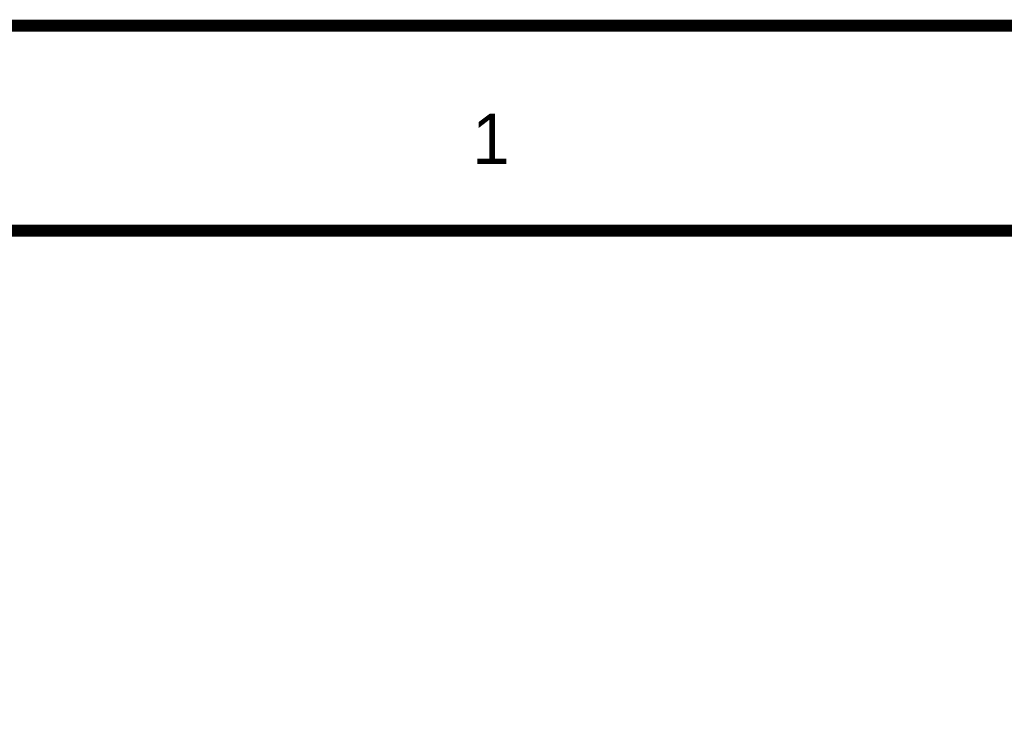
# Model space of a CAD drawing. Header units: inches. Extents: x 0 to 292, y 0 to 193.
# Tile 104 of 256: x 24 to 49, y 176 to 193. Entities that reach past the tile are written whole.
import ezdxf

# ---------------------------------------------------------------- set-up
doc = ezdxf.new("R2010")
doc.units = ezdxf.units.IN
doc.layers.add('Sheet', color=255, linetype='Continuous')

msp = doc.modelspace()

# ---------------------------------------------------------------- linework, layer by layer
at = {"layer": 'Sheet'}
for points in [[(0.058, 193.04, 0.3, 0.3, 0), (292.061, 193.04, 0.3, 0.3, 0), (292.061, 0, 0.3, 0.3, 0), (0.058, 0, 0.3, 0.3, 0), (0.058, 193.04, 0.3, 0.3, 0)], [(0.058, 193.04, 0.0991, 0.0991, 0), (0.058, 0, 0.0991, 0.0991, 0), (292.061, 0, 0.0991, 0.0991, 0), (292.061, 193.04, 0.0991, 0.0991, 0), (0.058, 193.04, 0.0991, 0.0991, 0), (0.058, 193.04, 0.0991, 0.0991, 0)], [(5.144, 187.953, 0.3, 0.3, 0), (286.976, 187.953, 0.3, 0.3, 0), (286.976, 5.068, 0.3, 0.3, 0), (5.144, 5.068, 0.3, 0.3, 0), (5.144, 187.953, 0.3, 0.3, 0)], [(5.144, 187.953, 0.0991, 0.0991, 0), (5.144, 5.068, 0.0991, 0.0991, 0), (286.976, 5.068, 0.0991, 0.0991, 0), (286.976, 187.953, 0.0991, 0.0991, 0), (5.144, 187.953, 0.0991, 0.0991, 0), (5.144, 187.953, 0.0991, 0.0991, 0)]]:
    msp.add_lwpolyline(points, format="xyseb", close=True, dxfattribs=at)

# ---------------------------------------------------------------- texts
msp.add_text('1', height=1.247, dxfattribs=at).set_placement((35.538, 189.61))

doc.saveas('drawing.dxf')
